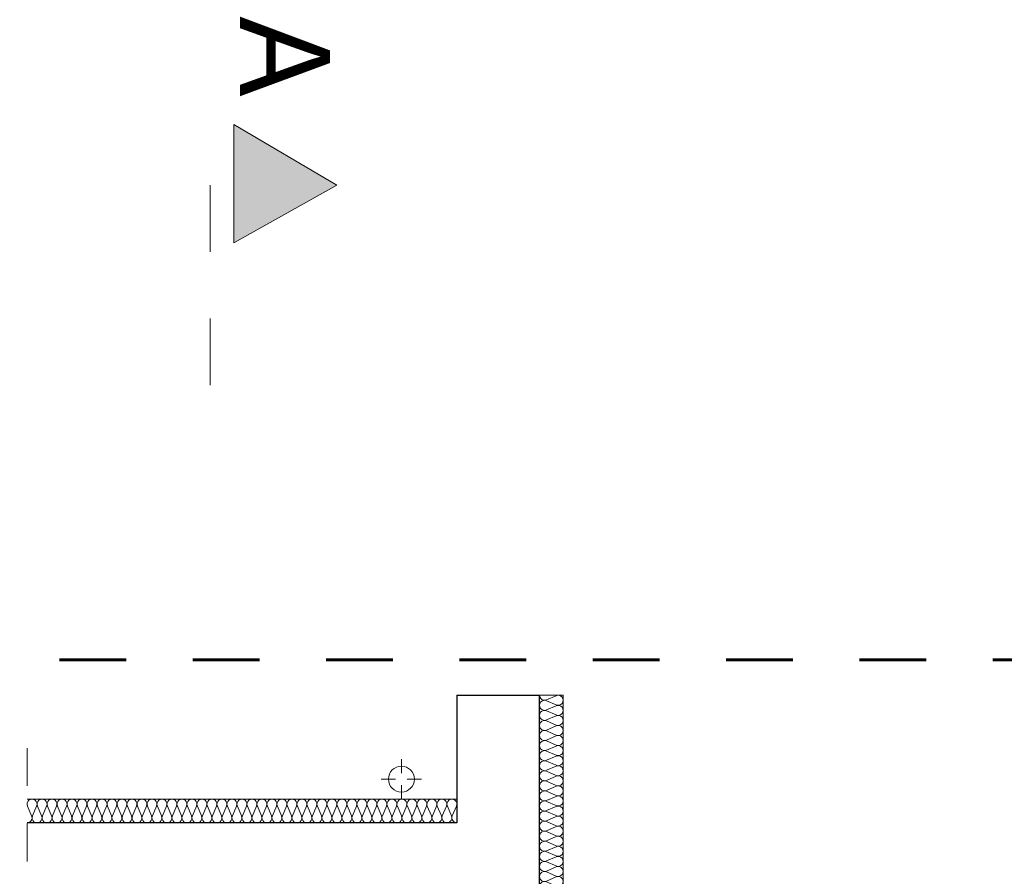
# Model space of a CAD drawing. Extents: x -497945 to -454853, y -17656 to 94650.
# Tile 61 of 62: x -473039 to -468871, y 81010 to 84637. Entities that reach past the tile are written whole.
import ezdxf

# ---------------------------------------------------------------- set-up
doc = ezdxf.new("R2010")
doc.units = 0
doc.header["$MEASUREMENT"] = 0
doc.linetypes.add('Dashed', pattern=[564.444447, 282.222223, -282.222223])
doc.linetypes.add('Przerywana', pattern=[320, 160, -160])
doc.layers.get('0').update_dxf_attribs({"color": 252})
for name, color, linetype, lineweight in [('INWENT DACH_Nr_Pióra__21', 252, 'Continuous', 9), ('Inwent Izolacje_Nr_Pióra__2', 252, 'Continuous', 13), ('INWENT OPISY_Nr_Pióra__21', 252, 'Continuous', 9), ('INWENT OPISY_Nr_Pióra__41', 252, 'Continuous', 15), ('INWENT.ŚCIANY_Nr_Pióra__1', 252, 'Continuous', 25), ('INWENT.ŚCIANY_Nr_Pióra__20', 252, 'Continuous', 60), ('INWENT.ŚCIANY_Nr_Pióra__3', 252, 'Continuous', 13)]:
    doc.layers.add(name, color=color, linetype=linetype, lineweight=lineweight)
doc.layers.add('Inwent Izolacje', color=252, linetype='Continuous')
doc.styles.add('GENERATED_STYLE_5', font='txt')

# ---------------------------------------------------------------- blocks, each defined once
blk = doc.blocks.new('Izolacja cieplna 14_207', base_point=(-471930.2, 69084.5))
at = {"layer": 'Inwent Izolacje_Nr_Pióra__2', "linetype": 'Continuous'}
for p, q in [((-471860, 69082.7), (-471900.4, 69065)), ((-471900.4, 69061.4), (-471860, 69043.7)), ((-471860, 69040.1), (-471900.4, 69022.4)), ((-471900.4, 69018.8), (-471860, 69001.1)), ((-471860, 68997.5), (-471900.4, 68979.8)), ((-471900.4, 68976.2), (-471860, 68958.5)), ((-471860, 68954.9), (-471900.4, 68937.2)), ((-471900.4, 68933.6), (-471860, 68915.9)), ((-471860, 68912.3), (-471900.4, 68894.5)), ((-471900.4, 68891), (-471860, 68873.2)), ((-471860, 68869.7), (-471900.4, 68851.9)), ((-471900.4, 68848.3), (-471860, 68830.6)), ((-471860, 68827), (-471900.4, 68809.3)), ((-471900.4, 68805.7), (-471860, 68788)), ((-471860, 68784.4), (-471900.4, 68766.7)), ((-471900.4, 68763.1), (-471860, 68745.4)), ((-471860, 68741.8), (-471900.4, 68724.1)), ((-471900.4, 68720.5), (-471860, 68702.8)), ((-471860, 68699.2), (-471900.4, 68681.4)), ((-471900.4, 68677.9), (-471860, 68660.1)), ((-471860, 68656.6), (-471900.4, 68638.8)), ((-471900.4, 68635.2), (-471860, 68617.5)), ((-471860, 68613.9), (-471900.4, 68596.2)), ((-471900.4, 68592.6), (-471860, 68574.9)), ((-471860, 68571.3), (-471900.4, 68553.6)), ((-471900.4, 68550), (-471860, 68532.3)), ((-471860, 68528.7), (-471900.4, 68511)), ((-471900.4, 68507.4), (-471860, 68489.7)), ((-471860, 68486.1), (-471900.4, 68468.4)), ((-471900.4, 68464.8), (-471860, 68447)), ((-471860, 68443.5), (-471900.4, 68425.7)), ((-471900.4, 68422.2), (-471860, 68404.4)), ((-471860, 68400.8), (-471900.4, 68383.1)), ((-471900.4, 68379.5), (-471860, 68361.8)), ((-471860, 68358.2), (-471900.4, 68340.5)), ((-471900.4, 68336.9), (-471860, 68319.2)), ((-471860, 68315.6), (-471900.4, 68297.9)), ((-471900.4, 68294.3), (-471860, 68276.6)), ((-471860, 68273), (-471900.4, 68255.3)), ((-471900.4, 68251.7), (-471860, 68233.9)), ((-471860, 68230.4), (-471900.4, 68212.6)), ((-471900.4, 68209.1), (-471860, 68191.3)), ((-471860, 68187.7), (-471900.4, 68170)), ((-471900.4, 68166.4), (-471860, 68148.7)), ((-471860, 68145.1), (-471900.4, 68127.4)), ((-471900.4, 68123.8), (-471860, 68106.1)), ((-471860, 68102.5), (-471900.4, 68084.8)), ((-471900.4, 68081.2), (-471860, 68063.5)), ((-471860, 68059.9), (-471900.4, 68042.2)), ((-471900.4, 68038.6), (-471860, 68020.9)), ((-471860, 68017.3), (-471900.4, 67999.5)), ((-471900.4, 67996), (-471860, 67978.2)), ((-471860, 67974.7), (-471900.4, 67956.9)), ((-471900.4, 67953.3), (-471860, 67935.6)), ((-471860, 67932), (-471900.4, 67914.3)), ((-471900.4, 67910.7), (-471860, 67893)), ((-471860, 67889.4), (-471900.4, 67871.7)), ((-471900.4, 67868.1), (-471860, 67850.4)), ((-471860, 67846.8), (-471900.4, 67829.1)), ((-471900.4, 67825.5), (-471860, 67807.8)), ((-471860, 67804.2), (-471900.4, 67786.4)), ((-471900.4, 67782.9), (-471860, 67765.1)), ((-471860, 67761.6), (-471900.4, 67743.8)), ((-471900.4, 67740.2), (-471860, 67722.5)), ((-471860, 67718.9), (-471900.4, 67701.2)), ((-471900.4, 67697.6), (-471860, 67679.9)), ((-471860, 67676.3), (-471900.4, 67658.6)), ((-471900.4, 67655), (-471860, 67637.3)), ((-471860, 67633.7), (-471900.4, 67616)), ((-471900.4, 67612.4), (-471860, 67594.7)), ((-471860, 67591.1), (-471900.4, 67573.4)), ((-471900.4, 67569.8), (-471860, 67552)), ((-471860, 67548.5), (-471900.4, 67530.7)), ((-471900.4, 67527.2), (-471860, 67509.4)), ((-471860, 67505.8), (-471900.4, 67488.1)), ((-471900.4, 67484.5), (-471860, 67466.8)), ((-471860, 67463.2), (-471900.4, 67445.5)), ((-471900.4, 67441.9), (-471860, 67424.2)), ((-471860, 67420.6), (-471900.4, 67402.9)), ((-471900.4, 67399.3), (-471860, 67381.6)), ((-471860, 67378), (-471900.4, 67360.3)), ((-471900.4, 67356.7), (-471860, 67338.9)), ((-471860, 67335.4), (-471900.4, 67317.6)), ((-471900.4, 67314.1), (-471860, 67296.3)), ((-471860, 67292.7), (-471900.4, 67275)), ((-471900.4, 67271.4), (-471860, 67253.7)), ((-471860, 67250.1), (-471900.4, 67232.4)), ((-471900.4, 67228.8), (-471860, 67211.1)), ((-471860, 67207.5), (-471900.4, 67189.8)), ((-471900.4, 67186.2), (-471860, 67168.5)), ((-471860, 67164.9), (-471900.4, 67147.2)), ((-471900.4, 67143.6), (-471860, 67125.9)), ((-471860, 67122.3), (-471900.4, 67104.5)), ((-471900.4, 67101), (-471860, 67083.2)), ((-471860, 67079.7), (-471900.4, 67061.9)), ((-471900.4, 67058.3), (-471860, 67040.6)), ((-471860, 67037), (-471900.4, 67019.3)), ((-471900.4, 67015.7), (-471860, 66998)), ((-471860, 66994.4), (-471900.4, 66976.7)), ((-471900.4, 66973.1), (-471860, 66955.4)), ((-471860, 66951.8), (-471900.4, 66934.1)), ((-471900.4, 66930.5), (-471860, 66912.8)), ((-471860, 66909.2), (-471900.4, 66891.4)), ((-471900.4, 66887.9), (-471860, 66870.1)), ((-471860, 66866.6), (-471900.4, 66848.8)), ((-471900.4, 66845.2), (-471860, 66827.5)), ((-471860, 66823.9), (-471900.4, 66806.2)), ((-471900.4, 66802.6), (-471860, 66784.9)), ((-471860, 66781.3), (-471900.4, 66763.6)), ((-471900.4, 66760), (-471860, 66742.3)), ((-471860, 66738.7), (-471900.4, 66721)), ((-471900.4, 66717.4), (-471860, 66699.7)), ((-471860, 66696.1), (-471900.4, 66678.4)), ((-471900.4, 66674.8), (-471860, 66657)), ((-471860, 66653.5), (-471900.4, 66635.7)), ((-471900.4, 66632.2), (-471860, 66614.4)), ((-471860, 66610.8), (-471900.4, 66593.1)), ((-471900.4, 66589.5), (-471860, 66571.8)), ((-471860, 66568.2), (-471900.4, 66550.5)), ((-471900.4, 66546.9), (-471860, 66529.2)), ((-471860, 66525.6), (-471900.4, 66507.9)), ((-471900.4, 66504.3), (-471860, 66486.6)), ((-471860, 66483), (-471900.4, 66465.3)), ((-471900.4, 66461.7), (-471860, 66443.9)), ((-471860, 66440.4), (-471900.4, 66422.6)), ((-471900.4, 66419.1), (-471860, 66401.3)), ((-471860, 66397.7), (-471900.4, 66380)), ((-471900.4, 66376.4), (-471860, 66358.7)), ((-471860, 66355.1), (-471900.4, 66337.4)), ((-471900.4, 66333.8), (-471860, 66316.1)), ((-471860, 66312.5), (-471900.4, 66294.8)), ((-471900.4, 66291.2), (-471860, 66273.5)), ((-471860, 66269.9), (-471900.4, 66252.2)), ((-471900.4, 66248.6), (-471860, 66230.9)), ((-471860, 66227.3), (-471900.4, 66209.5)), ((-471900.4, 66206), (-471860, 66188.2)), ((-471860, 66184.7), (-471900.4, 66166.9)), ((-471900.4, 66163.3), (-471860, 66145.6)), ((-471860, 66142), (-471900.4, 66124.3)), ((-471900.4, 66120.7), (-471860, 66103)), ((-471860, 66099.4), (-471900.4, 66081.7)), ((-471900.4, 66078.1), (-471860, 66060.4)), ((-471860, 66056.8), (-471900.4, 66039.1)), ((-471900.4, 66035.5), (-471860, 66017.8)), ((-471860, 66014.2), (-471900.4, 65996.4)), ((-471900.4, 65992.9), (-471860, 65975.1)), ((-471860, 65971.6), (-471900.4, 65953.8)), ((-471900.4, 65950.2), (-471860, 65932.5)), ((-471860, 65928.9), (-471900.4, 65911.2)), ((-471900.4, 65907.6), (-471860, 65889.9)), ((-471860, 65886.3), (-471900.4, 65868.6)), ((-471900.4, 65865), (-471860, 65847.3)), ((-471860, 65843.7), (-471900.4, 65826)), ((-471900.4, 65822.4), (-471860, 65804.7)), ((-471860, 65801.1), (-471900.4, 65783.4)), ((-471900.4, 65779.8), (-471860, 65762)), ((-471860, 65758.5), (-471900.4, 65740.7)), ((-471900.4, 65737.2), (-471860, 65719.4)), ((-471860, 65715.8), (-471900.4, 65698.1)), ((-471900.4, 65694.5), (-471860, 65676.8)), ((-471860, 65673.2), (-471900.4, 65655.5)), ((-471900.4, 65651.9), (-471860, 65634.2)), ((-471860, 65630.6), (-471900.4, 65612.9)), ((-471900.4, 65609.3), (-471860, 65591.6)), ((-471860, 65588), (-471900.4, 65570.3)), ((-471900.4, 65566.7), (-471860, 65548.9)), ((-471860, 65545.4), (-471900.4, 65527.6)), ((-471900.4, 65524.1), (-471860, 65506.3))]:
    blk.add_line(p, q, dxfattribs=at)
for centre, start_param, end_param in [((-471908.9, 69084.5), 4.712389, 6.695979), ((-471851.5, 69063.2), 5.870392, 9.837571), ((-471908.9, 69041.9), 2.7288, 6.695979), ((-471851.5, 69020.6), 5.870392, 9.837571), ((-471908.9, 68999.3), 2.7288, 6.695979), ((-471851.5, 68978), 5.870392, 9.837571), ((-471908.9, 68956.7), 2.7288, 6.695979), ((-471851.5, 68935.4), 5.870392, 9.837571), ((-471908.9, 68914.1), 2.7288, 6.695979), ((-471851.5, 68892.8), 5.870392, 9.837571), ((-471908.9, 68871.4), 2.7288, 6.695979), ((-471851.5, 68850.1), 5.870392, 9.837571), ((-471908.9, 68828.8), 2.7288, 6.695979), ((-471851.5, 68807.5), 5.870392, 9.837571), ((-471908.9, 68786.2), 2.7288, 6.695979), ((-471851.5, 68764.9), 5.870392, 9.837571), ((-471908.9, 68743.6), 2.7288, 6.695979), ((-471851.5, 68722.3), 5.870392, 9.837571), ((-471908.9, 68701), 2.7288, 6.695979), ((-471851.5, 68679.7), 5.870392, 9.837571), ((-471908.9, 68658.3), 2.7288, 6.695979), ((-471851.5, 68637), 5.870392, 9.837571), ((-471908.9, 68615.7), 2.7288, 6.695979), ((-471851.5, 68594.4), 5.870392, 9.837571), ((-471908.9, 68573.1), 2.7288, 6.695979), ((-471851.5, 68551.8), 5.870392, 9.837571), ((-471908.9, 68530.5), 2.7288, 6.695979), ((-471851.5, 68509.2), 5.870392, 9.837571), ((-471908.9, 68487.9), 2.7288, 6.695979), ((-471851.5, 68466.6), 5.870392, 9.837571), ((-471908.9, 68445.3), 2.7288, 6.695979), ((-471851.5, 68423.9), 5.870392, 9.837571), ((-471908.9, 68402.6), 2.7288, 6.695979), ((-471908.9, 68360), 2.7288, 6.695979), ((-471851.5, 68381.3), 5.870392, 9.837571), ((-471908.9, 68317.4), 2.7288, 6.695979), ((-471851.5, 68338.7), 5.870392, 9.837571), ((-471908.9, 68274.8), 2.7288, 6.695979), ((-471851.5, 68296.1), 5.870392, 9.837571), ((-471908.9, 68232.2), 2.7288, 6.695979), ((-471851.5, 68253.5), 5.870392, 9.837571), ((-471908.9, 68189.5), 2.7288, 6.695979), ((-471851.5, 68210.8), 5.870392, 9.837571), ((-471908.9, 68146.9), 2.7288, 6.695979), ((-471851.5, 68168.2), 5.870392, 9.837571), ((-471908.9, 68104.3), 2.7288, 6.695979), ((-471851.5, 68125.6), 5.870392, 9.837571), ((-471908.9, 68061.7), 2.7288, 6.695979), ((-471851.5, 68083), 5.870392, 9.837571), ((-471908.9, 68019.1), 2.7288, 6.695979), ((-471851.5, 68040.4), 5.870392, 9.837571), ((-471908.9, 67976.4), 2.7288, 6.695979), ((-471851.5, 67997.8), 5.870392, 9.837571), ((-471908.9, 67933.8), 2.7288, 6.695979), ((-471851.5, 67955.1), 5.870392, 9.837571), ((-471908.9, 67891.2), 2.7288, 6.695979), ((-471851.5, 67912.5), 5.870392, 9.837571), ((-471908.9, 67848.6), 2.7288, 6.695979), ((-471851.5, 67869.9), 5.870392, 9.837571), ((-471908.9, 67806), 2.7288, 6.695979), ((-471851.5, 67827.3), 5.870392, 9.837571), ((-471908.9, 67763.3), 2.7288, 6.695979), ((-471851.5, 67784.7), 5.870392, 9.837571), ((-471908.9, 67720.7), 2.7288, 6.695979), ((-471851.5, 67742), 5.870392, 9.837571), ((-471908.9, 67678.1), 2.7288, 6.695979), ((-471851.5, 67699.4), 5.870392, 9.837571), ((-471908.9, 67635.5), 2.7288, 6.695979), ((-471851.5, 67656.8), 5.870392, 9.837571), ((-471908.9, 67592.9), 2.7288, 6.695979), ((-471851.5, 67614.2), 5.870392, 9.837571), ((-471908.9, 67550.3), 2.7288, 6.695979), ((-471851.5, 67571.6), 5.870392, 9.837571), ((-471908.9, 67507.6), 2.7288, 6.695979), ((-471851.5, 67528.9), 5.870392, 9.837571), ((-471851.5, 67486.3), 5.870392, 9.837571), ((-471908.9, 67465), 2.7288, 6.695979), ((-471851.5, 67443.7), 5.870392, 9.837571), ((-471908.9, 67422.4), 2.7288, 6.695979), ((-471851.5, 67401.1), 5.870392, 9.837571), ((-471908.9, 67379.8), 2.7288, 6.695979), ((-471851.5, 67358.5), 5.870392, 9.837571), ((-471908.9, 67337.2), 2.7288, 6.695979), ((-471851.5, 67315.8), 5.870392, 9.837571), ((-471908.9, 67294.5), 2.7288, 6.695979), ((-471851.5, 67273.2), 5.870392, 9.837571), ((-471908.9, 67251.9), 2.7288, 6.695979), ((-471851.5, 67230.6), 5.870392, 9.837571), ((-471908.9, 67209.3), 2.7288, 6.695979), ((-471851.5, 67188), 5.870392, 9.837571), ((-471908.9, 67166.7), 2.7288, 6.695979), ((-471851.5, 67145.4), 5.870392, 9.837571), ((-471908.9, 67124.1), 2.7288, 6.695979), ((-471851.5, 67102.8), 5.870392, 9.837571), ((-471908.9, 67081.4), 2.7288, 6.695979), ((-471851.5, 67060.1), 5.870392, 9.837571), ((-471908.9, 67038.8), 2.7288, 6.695979), ((-471851.5, 67017.5), 5.870392, 9.837571), ((-471908.9, 66996.2), 2.7288, 6.695979), ((-471851.5, 66974.9), 5.870392, 9.837571), ((-471908.9, 66953.6), 2.7288, 6.695979), ((-471851.5, 66932.3), 5.870392, 9.837571), ((-471908.9, 66911), 2.7288, 6.695979), ((-471851.5, 66889.7), 5.870392, 9.837571), ((-471908.9, 66868.3), 2.7288, 6.695979), ((-471851.5, 66847), 5.870392, 9.837571), ((-471908.9, 66825.7), 2.7288, 6.695979), ((-471851.5, 66804.4), 5.870392, 9.837571), ((-471908.9, 66783.1), 2.7288, 6.695979), ((-471851.5, 66761.8), 5.870392, 9.837571), ((-471908.9, 66740.5), 2.7288, 6.695979), ((-471851.5, 66719.2), 5.870392, 9.837571), ((-471908.9, 66697.9), 2.7288, 6.695979), ((-471851.5, 66676.6), 5.870392, 9.837571), ((-471908.9, 66655.3), 2.7288, 6.695979), ((-471851.5, 66633.9), 5.870392, 9.837571), ((-471908.9, 66612.6), 2.7288, 6.695979), ((-471851.5, 66591.3), 5.870392, 9.837571), ((-471908.9, 66570), 2.7288, 6.695979), ((-471851.5, 66548.7), 5.870392, 9.837571), ((-471908.9, 66527.4), 2.7288, 6.695979), ((-471908.9, 66484.8), 2.7288, 6.695979), ((-471851.5, 66506.1), 5.870392, 9.837571), ((-471908.9, 66442.2), 2.7288, 6.695979), ((-471851.5, 66463.5), 5.870392, 9.837571), ((-471908.9, 66399.5), 2.7288, 6.695979), ((-471851.5, 66420.8), 5.870392, 9.837571), ((-471908.9, 66356.9), 2.7288, 6.695979), ((-471851.5, 66378.2), 5.870392, 9.837571), ((-471908.9, 66314.3), 2.7288, 6.695979), ((-471851.5, 66335.6), 5.870392, 9.837571), ((-471908.9, 66271.7), 2.7288, 6.695979), ((-471851.5, 66293), 5.870392, 9.837571), ((-471908.9, 66229.1), 2.7288, 6.695979), ((-471851.5, 66250.4), 5.870392, 9.837571), ((-471908.9, 66186.4), 2.7288, 6.695979), ((-471851.5, 66207.8), 5.870392, 9.837571), ((-471908.9, 66143.8), 2.7288, 6.695979), ((-471851.5, 66165.1), 5.870392, 9.837571), ((-471908.9, 66101.2), 2.7288, 6.695979), ((-471851.5, 66122.5), 5.870392, 9.837571), ((-471908.9, 66058.6), 2.7288, 6.695979), ((-471851.5, 66079.9), 5.870392, 9.837571), ((-471908.9, 66016), 2.7288, 6.695979), ((-471851.5, 66037.3), 5.870392, 9.837571), ((-471908.9, 65973.3), 2.7288, 6.695979), ((-471851.5, 65994.7), 5.870392, 9.837571), ((-471908.9, 65930.7), 2.7288, 6.695979), ((-471851.5, 65952), 5.870392, 9.837571), ((-471908.9, 65888.1), 2.7288, 6.695979), ((-471851.5, 65909.4), 5.870392, 9.837571), ((-471908.9, 65845.5), 2.7288, 6.695979), ((-471851.5, 65866.8), 5.870392, 9.837571), ((-471908.9, 65802.9), 2.7288, 6.695979), ((-471851.5, 65824.2), 5.870392, 9.837571), ((-471908.9, 65760.3), 2.7288, 6.695979), ((-471851.5, 65781.6), 5.870392, 9.837571), ((-471908.9, 65717.6), 2.7288, 6.695979), ((-471851.5, 65738.9), 5.870392, 9.837571), ((-471908.9, 65675), 2.7288, 6.695979), ((-471851.5, 65696.3), 5.870392, 9.837571), ((-471908.9, 65632.4), 2.7288, 6.695979), ((-471851.5, 65653.7), 5.870392, 9.837571), ((-471908.9, 65589.8), 2.7288, 6.695979), ((-471851.5, 65611.1), 5.870392, 9.837571), ((-471851.5, 65568.5), 5.870392, 9.837571), ((-471908.9, 65547.2), 2.7288, 6.695979), ((-471851.5, 65525.8), 5.870392, 9.837571), ((-471908.9, 65504.5), 2.7288, 4.712389)]:
    blk.add_ellipse(centre, major_axis=(0, -21.3), ratio=0.998042, start_param=start_param, end_param=end_param, dxfattribs=at)
blk = doc.blocks.new('Izolacja cieplna 14_209', base_point=(-474100.2, 68544.5))
at = {"layer": 'Inwent Izolacje_Nr_Pióra__2', "linetype": 'Continuous'}
for p, q in [((-474098.4, 68614.7), (-474080.8, 68574.3)), ((-474077.2, 68574.3), (-474059.6, 68614.7)), ((-474056.1, 68614.7), (-474038.5, 68574.3)), ((-474034.9, 68574.3), (-474017.3, 68614.7)), ((-474013.8, 68614.7), (-473996.1, 68574.3)), ((-473992.6, 68574.3), (-473975, 68614.7)), ((-473971.4, 68614.7), (-473953.8, 68574.3)), ((-473950.3, 68574.3), (-473932.7, 68614.7)), ((-473929.1, 68614.7), (-473911.5, 68574.3)), ((-473907.9, 68574.3), (-473890.3, 68614.7)), ((-473886.8, 68614.7), (-473869.2, 68574.3)), ((-473865.6, 68574.3), (-473848, 68614.7)), ((-473844.5, 68614.7), (-473826.8, 68574.3)), ((-473823.3, 68574.3), (-473805.7, 68614.7)), ((-473802.1, 68614.7), (-473784.5, 68574.3)), ((-473781, 68574.3), (-473763.4, 68614.7)), ((-473759.8, 68614.7), (-473742.2, 68574.3)), ((-473738.6, 68574.3), (-473721, 68614.7)), ((-473717.5, 68614.7), (-473699.9, 68574.3)), ((-473696.3, 68574.3), (-473678.7, 68614.7)), ((-473675.2, 68614.7), (-473657.5, 68574.3)), ((-473654, 68574.3), (-473636.4, 68614.7)), ((-473632.8, 68614.7), (-473615.2, 68574.3)), ((-473611.7, 68574.3), (-473594.1, 68614.7)), ((-473590.5, 68614.7), (-473572.9, 68574.3)), ((-473569.3, 68574.3), (-473551.7, 68614.7)), ((-473548.2, 68614.7), (-473530.6, 68574.3)), ((-473527, 68574.3), (-473509.4, 68614.7)), ((-473505.9, 68614.7), (-473488.2, 68574.3)), ((-473484.7, 68574.3), (-473467.1, 68614.7)), ((-473463.5, 68614.7), (-473445.9, 68574.3)), ((-473442.4, 68574.3), (-473424.8, 68614.7)), ((-473421.2, 68614.7), (-473403.6, 68574.3)), ((-473400, 68574.3), (-473382.4, 68614.7)), ((-473378.9, 68614.7), (-473361.3, 68574.3)), ((-473357.7, 68574.3), (-473340.1, 68614.7)), ((-473336.5, 68614.7), (-473318.9, 68574.3)), ((-473315.4, 68574.3), (-473297.8, 68614.7)), ((-473294.2, 68614.7), (-473276.6, 68574.3)), ((-473273.1, 68574.3), (-473255.5, 68614.7)), ((-473251.9, 68614.7), (-473234.3, 68574.3)), ((-473230.7, 68574.3), (-473213.1, 68614.7)), ((-473209.6, 68614.7), (-473192, 68574.3)), ((-473188.4, 68574.3), (-473170.8, 68614.7)), ((-473167.2, 68614.7), (-473149.6, 68574.3)), ((-473146.1, 68574.3), (-473128.5, 68614.7)), ((-473124.9, 68614.7), (-473107.3, 68574.3)), ((-473103.8, 68574.3), (-473086.2, 68614.7)), ((-473082.6, 68614.7), (-473065, 68574.3)), ((-473061.4, 68574.3), (-473043.8, 68614.7)), ((-473040.3, 68614.7), (-473022.7, 68574.3)), ((-473019.1, 68574.3), (-473001.5, 68614.7)), ((-472997.9, 68614.7), (-472980.3, 68574.3)), ((-472976.8, 68574.3), (-472959.2, 68614.7)), ((-472955.6, 68614.7), (-472938, 68574.3)), ((-472934.5, 68574.3), (-472916.8, 68614.7)), ((-472913.3, 68614.7), (-472895.7, 68574.3)), ((-472892.1, 68574.3), (-472874.5, 68614.7)), ((-472871, 68614.7), (-472853.4, 68574.3)), ((-472849.8, 68574.3), (-472832.2, 68614.7)), ((-472828.6, 68614.7), (-472811, 68574.3)), ((-472807.5, 68574.3), (-472789.9, 68614.7)), ((-472786.3, 68614.7), (-472768.7, 68574.3)), ((-472765.2, 68574.3), (-472747.5, 68614.7)), ((-472744, 68614.7), (-472726.4, 68574.3)), ((-472722.8, 68574.3), (-472705.2, 68614.7)), ((-472701.7, 68614.7), (-472684.1, 68574.3)), ((-472680.5, 68574.3), (-472662.9, 68614.7)), ((-472659.3, 68614.7), (-472641.7, 68574.3)), ((-472638.2, 68574.3), (-472620.6, 68614.7)), ((-472617, 68614.7), (-472599.4, 68574.3)), ((-472595.9, 68574.3), (-472578.2, 68614.7)), ((-472574.7, 68614.7), (-472557.1, 68574.3)), ((-472553.5, 68574.3), (-472535.9, 68614.7)), ((-472532.4, 68614.7), (-472514.8, 68574.3)), ((-472511.2, 68574.3), (-472493.6, 68614.7)), ((-472490, 68614.7), (-472472.4, 68574.3)), ((-472468.9, 68574.3), (-472451.3, 68614.7)), ((-472447.7, 68614.7), (-472430.1, 68574.3)), ((-472426.5, 68574.3), (-472408.9, 68614.7)), ((-472405.4, 68614.7), (-472387.8, 68574.3)), ((-472384.2, 68574.3), (-472366.6, 68614.7)), ((-472363.1, 68614.7), (-472345.5, 68574.3)), ((-472341.9, 68574.3), (-472324.3, 68614.7)), ((-472320.7, 68614.7), (-472303.1, 68574.3)), ((-472299.6, 68574.3), (-472282, 68614.7))]:
    blk.add_line(p, q, dxfattribs=at)
for centre, start_param, end_param in [((-474079, 68623.3), 4.299595, 8.266775), ((-474036.7, 68623.3), 4.299595, 8.266775), ((-473994.4, 68623.3), 4.299595, 8.266775), ((-473952, 68623.3), 4.299595, 8.266775), ((-473909.7, 68623.3), 4.299595, 8.266775), ((-473867.4, 68623.3), 4.299595, 8.266775), ((-473825.1, 68623.3), 4.299595, 8.266775), ((-473782.7, 68623.3), 4.299595, 8.266775), ((-473740.4, 68623.3), 4.299595, 8.266775), ((-473698.1, 68623.3), 4.299595, 8.266775), ((-473655.8, 68623.3), 4.299595, 8.266775), ((-473613.4, 68623.3), 4.299595, 8.266775), ((-473571.1, 68623.3), 4.299595, 8.266775), ((-473528.8, 68623.3), 4.299595, 8.266775), ((-473486.5, 68623.3), 4.299595, 8.266775), ((-473444.1, 68623.3), 4.299595, 8.266775), ((-473401.8, 68623.3), 4.299595, 8.266775), ((-473359.5, 68623.3), 4.299595, 8.266775), ((-473317.2, 68623.3), 4.299595, 8.266775), ((-473274.8, 68623.3), 4.299595, 8.266775), ((-473232.5, 68623.3), 4.299595, 8.266775), ((-473190.2, 68623.3), 4.299595, 8.266775), ((-473147.9, 68623.3), 4.299595, 8.266775), ((-473105.5, 68623.3), 4.299595, 8.266775), ((-473063.2, 68623.3), 4.299595, 8.266775), ((-473020.9, 68623.3), 4.299595, 8.266775), ((-472978.6, 68623.3), 4.299595, 8.266775), ((-472936.2, 68623.3), 4.299595, 8.266775), ((-472893.9, 68623.3), 4.299595, 8.266775), ((-472851.6, 68623.3), 4.299595, 8.266775), ((-472809.3, 68623.3), 4.299595, 8.266775), ((-472766.9, 68623.3), 4.299595, 8.266775), ((-472724.6, 68623.3), 4.299595, 8.266775), ((-472682.3, 68623.3), 4.299595, 8.266775), ((-472640, 68623.3), 4.299595, 8.266775), ((-472597.6, 68623.3), 4.299595, 8.266775), ((-472555.3, 68623.3), 4.299595, 8.266775), ((-472513, 68623.3), 4.299595, 8.266775), ((-472470.7, 68623.3), 4.299595, 8.266775), ((-472428.3, 68623.3), 4.299595, 8.266775), ((-472386, 68623.3), 4.299595, 8.266775), ((-472343.7, 68623.3), 4.299595, 8.266775), ((-472301.3, 68623.3), 4.299595, 8.266775), ((-474100.2, 68565.8), 3.141593, 5.125182), ((-474057.9, 68565.8), 1.158004, 5.125183), ((-474015.5, 68565.8), 1.158004, 5.125183), ((-473973.2, 68565.8), 1.158004, 5.125183), ((-473930.9, 68565.8), 1.158004, 5.125183), ((-473888.6, 68565.8), 1.158004, 5.125183), ((-473846.2, 68565.8), 1.158004, 5.125183), ((-473803.9, 68565.8), 1.158004, 5.125183), ((-473761.6, 68565.8), 1.158004, 5.125183), ((-473719.3, 68565.8), 1.158004, 5.125183), ((-473676.9, 68565.8), 1.158004, 5.125183), ((-473634.6, 68565.8), 1.158004, 5.125183), ((-473592.3, 68565.8), 1.158004, 5.125183), ((-473550, 68565.8), 1.158004, 5.125183), ((-473507.6, 68565.8), 1.158004, 5.125183), ((-473465.3, 68565.8), 1.158004, 5.125183), ((-473423, 68565.8), 1.158004, 5.125183), ((-473380.7, 68565.8), 1.158004, 5.125183), ((-473338.3, 68565.8), 1.158004, 5.125183), ((-473296, 68565.8), 1.158004, 5.125183), ((-473253.7, 68565.8), 1.158004, 5.125183), ((-473211.3, 68565.8), 1.158004, 5.125183), ((-473169, 68565.8), 1.158004, 5.125183), ((-473126.7, 68565.8), 1.158004, 5.125183), ((-473084.4, 68565.8), 1.158004, 5.125183), ((-473042, 68565.8), 1.158004, 5.125183), ((-472999.7, 68565.8), 1.158004, 5.125183), ((-472957.4, 68565.8), 1.158004, 5.125183), ((-472915.1, 68565.8), 1.158004, 5.125183), ((-472872.7, 68565.8), 1.158004, 5.125183), ((-472830.4, 68565.8), 1.158004, 5.125183), ((-472788.1, 68565.8), 1.158004, 5.125183), ((-472745.8, 68565.8), 1.158004, 5.125183), ((-472703.4, 68565.8), 1.158004, 5.125183), ((-472661.1, 68565.8), 1.158004, 5.125183), ((-472618.8, 68565.8), 1.158004, 5.125183), ((-472576.5, 68565.8), 1.158004, 5.125183), ((-472534.1, 68565.8), 1.158004, 5.125183), ((-472491.8, 68565.8), 1.158004, 5.125183), ((-472449.5, 68565.8), 1.158004, 5.125183), ((-472407.2, 68565.8), 1.158004, 5.125183), ((-472364.8, 68565.8), 1.158004, 5.125183), ((-472322.5, 68565.8), 1.158004, 5.125183), ((-472280.2, 68565.8), 1.158004, 3.141593)]:
    blk.add_ellipse(centre, major_axis=(0, 21.3), ratio=0.995062, start_param=start_param, end_param=end_param, dxfattribs=at)
blk = doc.blocks.new('A$C685E8C06')
at = {"layer": 'INWENT OPISY_Nr_Pióra__21', "linetype": 'Continuous'}
blk.add_hatch(color=252, dxfattribs=at).paths.add_polyline_path([(19331.2, 10960), (18895, 10715.7), (18895, 11215.7)], flags=0)
at = {"layer": 'INWENT DACH_Nr_Pióra__21', "color": 252, "linetype": 'Continuous'}
for p, q in [((19605, 8470), (19605, 8530)), ((19580, 8445), (19520, 8445)), ((19630, 8445), (19690, 8445)), ((19605, 8420), (19605, 8360))]:
    blk.add_line(p, q, dxfattribs=at)
blk.add_circle((19605, 8445), 55, dxfattribs=at)
at = {"layer": 'INWENT OPISY_Nr_Pióra__21', "color": 252, "linetype": 'Przerywana'}
blk.add_line((18020, 8576.6), (18020, 7850), dxfattribs=at)
at = {"layer": 'INWENT OPISY_Nr_Pióra__41', "color": 252, "linetype": 'Continuous'}
for p, q in [((18895, 10715.7), (18895, 11215.7)), ((19331.2, 10960), (18895, 11215.7)), ((18895, 10715.7), (19331.2, 10960))]:
    blk.add_line(p, q, dxfattribs=at)
at = {"layer": 'INWENT OPISY_Nr_Pióra__41', "color": 252, "linetype": 'Dashed'}
blk.add_line((18795, 10960), (18795, 9860), dxfattribs=at)
at = {"layer": 'INWENT.ŚCIANY_Nr_Pióra__1', "color": 252, "linetype": 'Continuous'}
for p, q in [((19840, 8800), (19840, 8260)), ((19840, 8800), (20190, 8800)), ((20190, 5220), (20190, 8800)), ((19840, 8260), (18020, 8260))]:
    blk.add_line(p, q, dxfattribs=at)
at = {"layer": 'INWENT.ŚCIANY_Nr_Pióra__20', "color": 252, "linetype": 'Dashed'}
blk.add_line((22391.5, 8949.7), (-1783.6, 8949.7), dxfattribs=at)
at = {"layer": 'INWENT.ŚCIANY_Nr_Pióra__3', "color": 252, "linetype": 'Continuous'}
for p, q in [((20190, 8800), (20290, 8800)), ((20290, 5220), (20290, 8800)), ((19840, 8360), (18020, 8360))]:
    blk.add_line(p, q, dxfattribs=at)
at = {"layer": 'Inwent Izolacje', "color": 252, "linetype": 'Continuous', "lineweight": 13}
for name, p in [('Izolacja cieplna 14_207', (20190, 8800)), ('Izolacja cieplna 14_209', (18020, 8260))]:
    blk.add_blockref(name, p, dxfattribs=at)
at = {"layer": 'INWENT OPISY_Nr_Pióra__21', "color": 252, "linetype": 'Continuous', "insert": (19302.1, 11504.3), "char_height": 380, "attachment_point": 2, "rotation": 270, "style": 'GENERATED_STYLE_5'}
blk.add_mtext('{A}', dxfattribs=at)

msp = doc.modelspace()

# ---------------------------------------------------------------- block references
msp.add_blockref('A$C685E8C06', (-491028.3, 72976.9))

doc.saveas('drawing.dxf')
